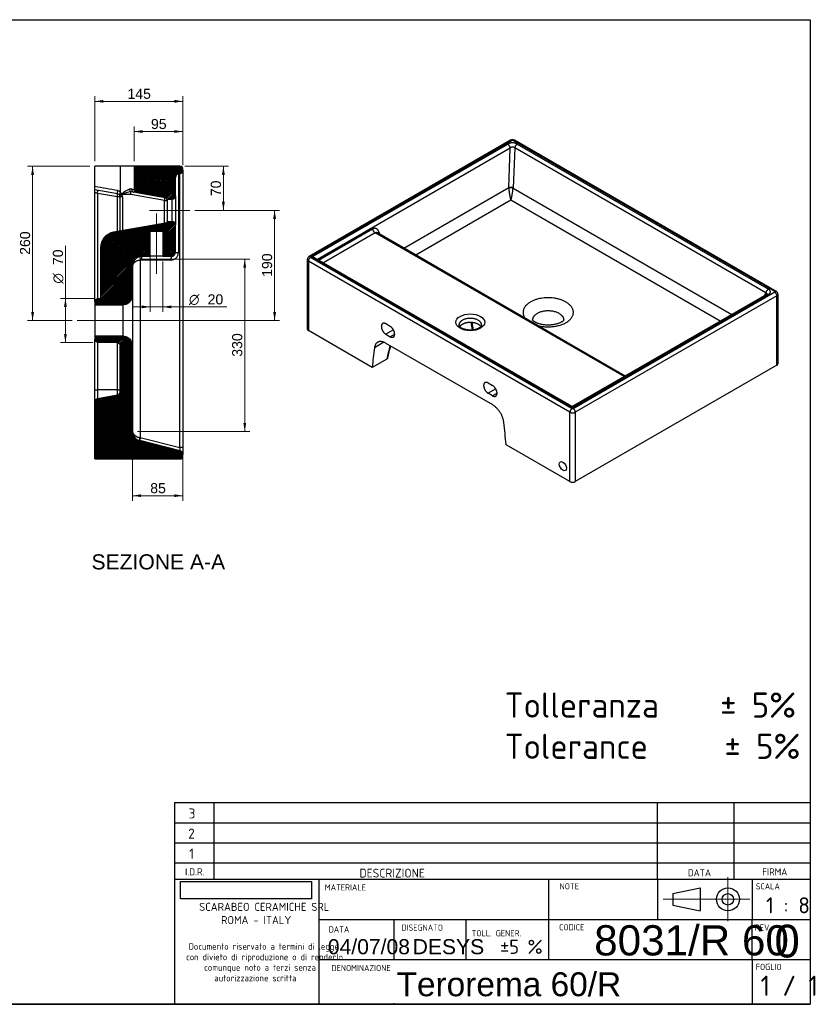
# Model space of a CAD drawing. Header units: millimetres. Extents: x 87 to 2279, y 58 to 1623.
# Tile 2 of 2: x 1019 to 2279, y 58 to 1623. Entities that reach past the tile are written whole.
import ezdxf
from ezdxf.enums import TextEntityAlignment as Align
from ezdxf.lldxf.tags import DXFTag

# ---------------------------------------------------------------- set-up
doc = ezdxf.new("R2010")
doc.units = ezdxf.units.MM
for name, color, linetype in [('1', 7, 'Continuous'), ('Default', 7, 'Continuous'), ('Predefinito', 7, 'Continuous'), ('TEOREMA_60-R', 7, 'Continuous')]:
    doc.layers.add(name, color=color, linetype=linetype)
doc.styles.add('SEACAD_arial_ttf', font='arial.ttf')
doc.styles.add('SEACAD_seiso_ttf', font='seiso.ttf')
doc.styles.add('SEACAD_seiso_ttfB', font='seiso.ttf')
doc.styles.add('SEACAD_seiso_ttfBI', font='seiso.ttf')
doc.styles.add('SEACAD_semeca1_ttf', font='semeca1.ttf')
tags = doc.linetypes.add('CENTER2', pattern=[28.575, 19.05, -3.175, 3.175, -3.175]).pattern_tags.tags
tags[10:11] = [DXFTag(74, 4), DXFTag(75, 0), DXFTag(340, '0'), DXFTag(46, 0.0), DXFTag(50, 0.0), DXFTag(44, 0.0), DXFTag(45, 0.0)]
tags[8:9] = [DXFTag(74, 4), DXFTag(75, 0), DXFTag(340, '0'), DXFTag(46, 0.0), DXFTag(50, 0.0), DXFTag(44, 0.0), DXFTag(45, 0.0)]
tags[6:7] = [DXFTag(74, 4), DXFTag(75, 0), DXFTag(340, '0'), DXFTag(46, 0.0), DXFTag(50, 0.0), DXFTag(44, 0.0), DXFTag(45, 0.0)]
tags[4:5] = [DXFTag(74, 4), DXFTag(75, 0), DXFTag(340, '0'), DXFTag(46, 0.0), DXFTag(50, 0.0), DXFTag(44, 0.0), DXFTag(45, 0.0)]
picture_1 = doc.add_image_def('image1.jpg', size_in_pixel=(300, 40))

# ---------------------------------------------------------------- blocks, each defined once
blk = doc.blocks.new('SEANNOT_GROUP2')
at = {"layer": 'Default', "color": 136, "linetype": 'CENTER2', "lineweight": 9}
blk.add_line((1289.3, 1319.8), (1225.3, 1319.8), dxfattribs=at)
blk = doc.blocks.new('SEANNOT_GROUP3')
at = {"layer": 'Default', "color": 136, "linetype": 'CENTER2', "lineweight": 9}
blk.add_line((1236.3, 1218.8), (1236.3, 1314.8), dxfattribs=at)
blk = doc.blocks.new('SEANNOT_GROUP4')
at = {"layer": 'Default', "color": 136, "linetype": 'CENTER2', "lineweight": 9}
blk.add_line((1211.3, 1144.8), (1110.3, 1144.8), dxfattribs=at)
blk = doc.blocks.new('GDimGGroup6')
at = {"layer": 'Default', "linetype": 'Continuous', "lineweight": 9}
for points in [[(1214.3, 1447.3), (1200.7, 1445), (1214.3, 1442.8)], [(1264.7, 1447.3), (1264.7, 1442.8), (1278.3, 1445)]]:
    blk.add_hatch(color=136, dxfattribs=at).paths.add_polyline_path(points)
at = {"layer": 'Default', "color": 136, "linetype": 'Continuous', "lineweight": 9}
for p, q in [((1200.7, 1397.8), (1200.7, 1453)), ((1278.3, 1445), (1200.7, 1445)), ((1278.3, 1391.8), (1278.3, 1453))]:
    blk.add_line(p, q, dxfattribs=at)
at = {"layer": 'Default', "color": 136, "linetype": 'Continuous', "lineweight": 9, "style": 'SEACAD_arial_ttf'}
blk.add_text('  95', height=16, dxfattribs=at).set_placement((1215.1, 1465), align=Align.TOP_LEFT)
blk = doc.blocks.new('GDimGGroup7')
at = {"layer": 'Default', "linetype": 'Continuous', "lineweight": 9}
for points in [[(1151.9, 1495.3), (1138.3, 1493), (1151.9, 1490.8)], [(1264.7, 1495.3), (1264.7, 1490.8), (1278.3, 1493)]]:
    blk.add_hatch(color=136, dxfattribs=at).paths.add_polyline_path(points)
at = {"layer": 'Default', "color": 136, "linetype": 'Continuous', "lineweight": 9}
for p, q in [((1138.3, 1397.8), (1138.3, 1501)), ((1278.3, 1493), (1138.3, 1493)), ((1278.3, 1391.8), (1278.3, 1501))]:
    blk.add_line(p, q, dxfattribs=at)
at = {"layer": 'Default', "color": 136, "linetype": 'Continuous', "lineweight": 9, "style": 'SEACAD_arial_ttf'}
blk.add_text('  145', height=16, dxfattribs=at).set_placement((1177.7, 1513), align=Align.TOP_LEFT)
blk = doc.blocks.new('GDimGGroup8')
at = {"layer": 'Default', "linetype": 'Continuous', "lineweight": 9}
for points in [[(1344.9, 1376.2), (1342.6, 1389.8), (1340.3, 1376.2)], [(1344.9, 1333.4), (1340.3, 1333.4), (1342.6, 1319.8)]]:
    blk.add_hatch(color=136, dxfattribs=at).paths.add_polyline_path(points)
at = {"layer": 'Default', "color": 136, "linetype": 'Continuous', "lineweight": 9}
for p, q in [((1281.3, 1389.8), (1350.6, 1389.8)), ((1342.6, 1389.8), (1342.6, 1319.8)), ((1297.3, 1319.8), (1350.6, 1319.8))]:
    blk.add_line(p, q, dxfattribs=at)
at = {"layer": 'Default', "color": 136, "linetype": 'Continuous', "lineweight": 9, "style": 'SEACAD_arial_ttf'}
blk.add_text('70', height=16, rotation=90, dxfattribs=at).set_placement((1322.6, 1342.3), align=Align.TOP_LEFT)
blk = doc.blocks.new('GDimGGroup9')
at = {"layer": 'Default', "linetype": 'Continuous', "lineweight": 9}
for points in [[(1037.1, 1376.2), (1041.6, 1376.2), (1039.4, 1389.8)], [(1037.1, 1158.4), (1039.4, 1144.8), (1041.6, 1158.4)]]:
    blk.add_hatch(color=136, dxfattribs=at).paths.add_polyline_path(points)
at = {"layer": 'Default', "color": 136, "linetype": 'Continuous', "lineweight": 9}
for p, q in [((1130.3, 1389.8), (1031.4, 1389.8)), ((1039.4, 1389.8), (1039.4, 1144.8)), ((1102.3, 1144.8), (1031.4, 1144.8))]:
    blk.add_line(p, q, dxfattribs=at)
at = {"layer": 'Default', "color": 136, "linetype": 'Continuous', "lineweight": 9, "style": 'SEACAD_arial_ttf'}
blk.add_text('  260', height=16, rotation=90, dxfattribs=at).set_placement((1019.4, 1236.7), align=Align.TOP_LEFT)
blk = doc.blocks.new('GDimGGroup10')
at = {"layer": 'Default', "linetype": 'Continuous', "lineweight": 9}
for points in [[(1089.3, 1166.2), (1093.8, 1166.2), (1091.6, 1179.8)], [(1089.3, 1123.4), (1091.6, 1109.8), (1093.8, 1123.4)]]:
    blk.add_hatch(color=136, dxfattribs=at).paths.add_polyline_path(points)
at = {"layer": 'Default', "color": 136, "linetype": 'Continuous', "lineweight": 9}
for p, q in [((1091.6, 1263.5), (1091.6, 1109.8)), ((1137.4, 1179.8), (1083.6, 1179.8)), ((1135.3, 1109.8), (1083.6, 1109.8))]:
    blk.add_line(p, q, dxfattribs=at)
for s, style, p in [('70', 'SEACAD_arial_ttf', (1071.6, 1232.8)), ('O', 'SEACAD_semeca1_ttf', (1071.6, 1203.4))]:
    blk.add_text(s, height=16, rotation=90, dxfattribs=dict(at, style=style)).set_placement(p, align=Align.TOP_LEFT)
blk = doc.blocks.new('GDimGGroup11')
at = {"layer": 'Default', "linetype": 'Continuous', "lineweight": 9}
for points in [[(1378.8, 1228.8), (1376.5, 1242.4), (1374.3, 1228.8)], [(1378.8, 982.1), (1374.3, 982.1), (1376.5, 968.5)]]:
    blk.add_hatch(color=136, dxfattribs=at).paths.add_polyline_path(points)
at = {"layer": 'Default', "color": 136, "linetype": 'Continuous', "lineweight": 9}
for p, q in [((1210.7, 1242.4), (1384.5, 1242.4)), ((1376.5, 968.5), (1376.5, 1242.4)), ((1206.3, 968.5), (1384.5, 968.5))]:
    blk.add_line(p, q, dxfattribs=at)
at = {"layer": 'Default', "color": 136, "linetype": 'Continuous', "lineweight": 9, "style": 'SEACAD_arial_ttf'}
blk.add_text('  330', height=16, rotation=90, dxfattribs=at).set_placement((1356.5, 1074.8), align=Align.TOP_LEFT)
blk = doc.blocks.new('GDimGGroup12')
at = {"layer": 'Default', "linetype": 'Continuous', "lineweight": 9}
for points in [[(1211.9, 864.2), (1211.9, 868.7), (1198.3, 866.4)], [(1264.7, 864.2), (1278.3, 866.4), (1264.7, 868.7)]]:
    blk.add_hatch(color=136, dxfattribs=at).paths.add_polyline_path(points)
at = {"layer": 'Default', "color": 136, "linetype": 'Continuous', "lineweight": 9}
for p, q in [((1198.3, 960.5), (1198.3, 858.4)), ((1278.3, 934.9), (1278.3, 858.4)), ((1198.3, 866.4), (1278.3, 866.4))]:
    blk.add_line(p, q, dxfattribs=at)
at = {"layer": 'Default', "color": 136, "linetype": 'Continuous', "lineweight": 9, "style": 'SEACAD_arial_ttf'}
blk.add_text('  85', height=16, dxfattribs=at).set_placement((1213.9, 886.4), align=Align.TOP_LEFT)
blk = doc.blocks.new('GDimGGroup13')
at = {"layer": 'Default', "linetype": 'Continuous', "lineweight": 9}
for points in [[(1212.7, 1164.1), (1226.3, 1166.4), (1212.7, 1168.7)], [(1259.9, 1164.1), (1259.9, 1168.7), (1246.3, 1166.4)]]:
    blk.add_hatch(color=136, dxfattribs=at).paths.add_polyline_path(points)
at = {"layer": 'Default', "color": 136, "linetype": 'Continuous', "lineweight": 9}
for p, q in [((1226.3, 1258.8), (1226.3, 1158.4)), ((1246.3, 1238.8), (1246.3, 1158.4)), ((1199.1, 1166.4), (1348.1, 1166.4))]:
    blk.add_line(p, q, dxfattribs=at)
for s, style, p in [('O', 'SEACAD_semeca1_ttf', (1288, 1186.4)), ('20', 'SEACAD_arial_ttf', (1317.5, 1186.4))]:
    blk.add_text(s, height=16, dxfattribs=dict(at, style=style)).set_placement(p, align=Align.TOP_LEFT)
blk = doc.blocks.new('GDimGGroup25')
at = {"layer": 'Default', "linetype": 'Continuous', "lineweight": 9}
for points in [[(1426.3, 1306.2), (1424, 1319.8), (1421.7, 1306.2)], [(1426.3, 1158.4), (1421.7, 1158.4), (1424, 1144.8)]]:
    blk.add_hatch(color=136, dxfattribs=at).paths.add_polyline_path(points)
at = {"layer": 'Default', "color": 136, "linetype": 'Continuous', "lineweight": 9}
for p, q in [((1297.3, 1319.8), (1432, 1319.8)), ((1424, 1319.8), (1424, 1144.8)), ((1206.3, 1144.8), (1432, 1144.8))]:
    blk.add_line(p, q, dxfattribs=at)
at = {"layer": 'Default', "color": 136, "linetype": 'Continuous', "lineweight": 9, "style": 'SEACAD_arial_ttf'}
blk.add_text('  190', height=16, rotation=90, dxfattribs=at).set_placement((1404, 1201.7), align=Align.TOP_LEFT)
blk = doc.blocks.new('SEANNOT_GROUP5')
at = {"layer": 'Default', "color": 7, "linetype": 'Continuous', "lineweight": 0, "style": 'SEACAD_arial_ttf'}
blk.add_text('04/07/08', height=24, dxfattribs=at).set_placement((1508.6, 161.8), align=Align.TOP_LEFT)
blk = doc.blocks.new('SEANNOT_GROUP6')
at = {"layer": 'Default', "color": 7, "linetype": 'Continuous', "lineweight": 0, "style": 'SEACAD_seiso_ttfB'}
blk.add_text('1 / 1', height=32, dxfattribs=at).set_placement((2196.2, 103.7), align=Align.TOP_LEFT)
blk = doc.blocks.new('SEANNOT_GROUP7')
at = {"layer": 'Predefinito', "color": 136, "linetype": 'CENTER2', "lineweight": 9}
for p, q in [((2144.4, 260.1), (2144.4, 190.1)), ((2179.4, 225.1), (2109.4, 225.1))]:
    blk.add_line(p, q, dxfattribs=at)
blk = doc.blocks.new('SEANNOT_GROUP8')
at = {"layer": 'Predefinito', "color": 136, "linetype": 'CENTER2', "lineweight": 9}
blk.add_line((2116.7, 225.1), (2041.4, 225.1), dxfattribs=at)
blk = doc.blocks.new('SEANNOT_GROUP9')
at = {"layer": 'Predefinito', "color": 7, "linetype": 'Continuous', "lineweight": 0, "style": 'SEACAD_arial_ttf'}
blk.add_text('Terorema 60/R', height=38, dxfattribs=at).set_placement((1617.8, 109.1), align=Align.TOP_LEFT)
blk = doc.blocks.new('SEANNOT_GROUP11')
at = {"layer": 'Predefinito', "color": 7, "linetype": 'Continuous', "lineweight": 0, "style": 'SEACAD_arial_ttf'}
blk.add_text('DESYS', height=24, dxfattribs=at).set_placement((1643.4, 161.8), align=Align.TOP_LEFT)
blk = doc.blocks.new('SEANNOT_GROUP13')
at = {"layer": 'Predefinito', "color": 7, "linetype": 'Continuous', "lineweight": 0, "style": 'SEACAD_arial_ttf'}
blk.add_text('8031/R 60', height=48, dxfattribs=at).set_placement((1931.9, 183.9), align=Align.TOP_LEFT)
blk = doc.blocks.new('SEANNOT_GROUP14')
at = {"layer": 'Predefinito', "color": 7, "linetype": 'Continuous', "lineweight": 0, "style": 'SEACAD_arial_ttf'}
blk.add_text('0', height=52, dxfattribs=at).set_placement((2218.3, 184.7), align=Align.TOP_LEFT)

msp = doc.modelspace()

# ---------------------------------------------------------------- hatches: boundary and pattern name
at = {"layer": 'TEOREMA_60-R', "linetype": 'Continuous'}
h = msp.add_hatch(dxfattribs=at)
h.set_pattern_fill('ANSI31', scale=0.551181, angle=9.362e-06, style=0, pattern_type=2)
edge = h.paths.add_edge_path()
edge.add_line((1266.3, 1342.8), (1266.3, 1371.8))
edge.add_arc((1272.3, 1371.8), 6, 90, 180, ccw=False)
edge.add_arc((1272.3, 1383.8), 6, 270, 360)
edge.add_line((1278.3, 1383.8), (1278.3, 1384.8))
edge.add_arc((1273.3, 1384.8), 5, 0, 90)
edge.add_line((1273.3, 1389.8), (1200.7, 1389.8))
edge.add_line((1200.7, 1389.8), (1200.7, 1353))
edge.add_arc((1205.7, 1353), 5, 180, 260)
edge.add_line((1204.9, 1348.1), (1249.9, 1340.1))
edge.add_arc((1249.1, 1335.2), 5, 31.3574, 80, ccw=False)
edge.add_line((1253.3, 1337.8), (1261.3, 1337.8))
edge.add_arc((1261.3, 1342.8), 5, 270, 360)
h = msp.add_hatch(dxfattribs=at)
h.set_pattern_fill('ANSI31', scale=0.551181, angle=9.362e-06, style=0, pattern_type=2)
edge = h.paths.add_edge_path()
edge.add_line((1266.3, 1252.8), (1266.3, 1296.8))
edge.add_arc((1261.3, 1296.8), 5, 0, 90)
edge.add_line((1261.3, 1301.8), (1253.3, 1301.8))
edge.add_line((1253.3, 1301.8), (1253.3, 1300.2))
edge.add_line((1253.3, 1300.2), (1168.2, 1285.2))
edge.add_arc((1172.5, 1260.6), 25, 100, 180)
edge.add_line((1147.5, 1260.6), (1147.5, 1179.8))
edge.add_line((1147.5, 1179.8), (1143.3, 1179.8))
edge.add_spline(control_points=[(1143.3, 1179.8), (1143, 1179.8), (1142.7, 1179.8), (1142, 1179.6), (1141.7, 1179.6), (1140.8, 1179.2), (1140.2, 1178.8), (1139.6, 1178.1), (1139.3, 1177.9), (1139, 1177.3), (1138.8, 1177), (1138.6, 1176.4), (1138.5, 1176.1), (1138.4, 1175.5), (1138.3, 1175.1), (1138.3, 1174.8)], knot_values=[0, 0, 0, 0, 0.125, 0.125, 0.25, 0.25, 0.5, 0.5, 0.625, 0.625, 0.75, 0.75, 0.875, 0.875, 1, 1, 1, 1], degree=3, periodic=0)
edge.add_line((1138.3, 1174.8), (1138.3, 1169.8))
edge.add_line((1138.3, 1169.8), (1183.3, 1169.8))
edge.add_spline(control_points=[(1183.3, 1169.8), (1184.3, 1169.8), (1185.3, 1169.9), (1186.7, 1170.2), (1187.2, 1170.3), (1188.1, 1170.6), (1188.6, 1170.8), (1190, 1171.3), (1190.8, 1171.8), (1192.1, 1172.6), (1192.5, 1172.9), (1193.2, 1173.5), (1193.6, 1173.9), (1194.6, 1174.9), (1195.2, 1175.6), (1196.3, 1177.3), (1196.8, 1178.2), (1197.4, 1179.5), (1197.5, 1180), (1197.8, 1180.9), (1198.1, 1181.9), (1198.2, 1182.8), (1198.3, 1183.8), (1198.3, 1184.3), (1198.3, 1184.8)], knot_values=[0, 0, 0, 0, 0.125, 0.125, 0.1875, 0.1875, 0.25, 0.25, 0.375, 0.375, 0.4375, 0.4375, 0.5, 0.5, 0.625, 0.625, 0.75, 0.75, 0.8125, 0.8125, 0.875, 0.9375, 0.9375, 1, 1, 1, 1], degree=3, periodic=0)
edge.add_line((1198.3, 1184.8), (1198.3, 1231.8))
edge.add_arc((1213.3, 1231.8), 15, 90, 180, ccw=False)
edge.add_line((1213.3, 1246.8), (1226.3, 1246.8))
edge.add_line((1226.3, 1246.8), (1226.3, 1286.8))
edge.add_line((1226.3, 1286.8), (1246.3, 1286.8))
edge.add_line((1246.3, 1286.8), (1246.3, 1246.8))
edge.add_line((1246.3, 1246.8), (1260.3, 1246.8))
edge.add_arc((1260.3, 1252.8), 6, 270, 360)
h = msp.add_hatch(dxfattribs=at)
h.set_pattern_fill('ANSI31', scale=0.551181, angle=9.362e-06, style=0, pattern_type=2)
edge = h.paths.add_edge_path()
edge.add_arc((1173.3, 1031.1), 5, 280, 360, ccw=False)
edge.add_line((1174.2, 1026.1), (1142.5, 1020.5))
edge.add_arc((1143.3, 1015.6), 5, 100, 180)
edge.add_line((1138.3, 1015.6), (1138.3, 924.8))
edge.add_line((1138.3, 924.8), (1273.3, 924.8))
edge.add_arc((1273.3, 929.8), 5, 270, 360)
edge.add_line((1278.3, 929.8), (1278.3, 932.1))
edge.add_arc((1272.3, 932.1), 6, 0, 75.9638)
edge.add_line((1273.8, 937.9), (1209.7, 954))
edge.add_arc((1213.3, 968.5), 15, 180, 255.9638, ccw=False)
edge.add_line((1198.3, 968.5), (1198.3, 1104.8))
edge.add_spline(control_points=[(1198.3, 1104.8), (1198.3, 1105.3), (1198.3, 1105.8), (1198.2, 1106.8), (1198.1, 1107.3), (1197.8, 1108.7), (1197.6, 1109.6), (1197, 1111), (1196.8, 1111.5), (1196.3, 1112.3), (1195.8, 1113.2), (1195.2, 1113.9), (1194.6, 1114.7), (1194.3, 1115.1), (1193.2, 1116.1), (1192.5, 1116.7), (1191.3, 1117.5), (1190.8, 1117.8), (1190, 1118.3), (1189.5, 1118.5), (1188.6, 1118.9), (1188.1, 1119), (1187.2, 1119.3), (1186.7, 1119.4), (1185.3, 1119.7), (1184.3, 1119.8), (1183.3, 1119.8)], knot_values=[0, 0, 0, 0, 0.0625, 0.0625, 0.125, 0.125, 0.25, 0.25, 0.3125, 0.3125, 0.375, 0.4375, 0.4375, 0.5, 0.5, 0.625, 0.625, 0.6875, 0.6875, 0.75, 0.75, 0.8125, 0.8125, 0.875, 0.875, 1, 1, 1, 1], degree=3, periodic=0)
edge.add_line((1183.3, 1119.8), (1138.3, 1119.8))
edge.add_line((1138.3, 1119.8), (1138.3, 1114.8))
edge.add_spline(control_points=[(1138.3, 1114.8), (1138.3, 1114.5), (1138.4, 1114.2), (1138.5, 1113.5), (1138.6, 1113.2), (1138.8, 1112.7), (1138.8, 1112.6), (1139, 1112.3), (1139.1, 1112.2), (1139.3, 1111.8), (1139.6, 1111.5), (1140, 1111), (1140.3, 1110.8), (1140.8, 1110.5), (1141.1, 1110.3), (1141.7, 1110.1), (1142, 1110), (1142.7, 1109.8), (1143, 1109.8), (1143.3, 1109.8)], knot_values=[0, 0, 0, 0, 0.125, 0.125, 0.25, 0.25, 0.3125, 0.3125, 0.375, 0.375, 0.5, 0.5, 0.625, 0.625, 0.75, 0.75, 0.875, 0.875, 1, 1, 1, 1], degree=3, periodic=0)
edge.add_line((1143.3, 1109.8), (1173.3, 1109.8))
edge.add_spline(control_points=[(1173.3, 1109.8), (1173.7, 1109.8), (1174, 1109.8), (1174.6, 1109.7), (1174.9, 1109.6), (1175.5, 1109.3), (1175.8, 1109.1), (1176.4, 1108.8), (1176.6, 1108.6), (1177.1, 1108.1), (1177.3, 1107.9), (1177.7, 1107.3), (1177.8, 1107), (1178.1, 1106.4), (1178.2, 1106.1), (1178.3, 1105.6), (1178.3, 1105.5), (1178.3, 1105.1), (1178.3, 1105), (1178.3, 1104.8)], knot_values=[0, 0, 0, 0, 0.125, 0.125, 0.25, 0.25, 0.375, 0.375, 0.5, 0.5, 0.625, 0.625, 0.75, 0.75, 0.875, 0.875, 0.9375, 0.9375, 1, 1, 1, 1], degree=3, periodic=0)
edge.add_line((1178.3, 1104.8), (1178.3, 1031.1))

# ---------------------------------------------------------------- linework, layer by layer
at = {"layer": '1', "color": 7, "linetype": 'Continuous'}
for p, q in [((86.9, 1622.8), (2274.9, 1622.8)), ((2274.9, 1622.8), (2274.9, 58.3)), ((1265, 378.8), (2274.9, 378.8)), ((2032.7, 257.2), (2032.7, 378.8)), ((2154.3, 257.2), (2154.3, 378.8)), ((1265, 346.8), (2274.9, 346.8)), ((1265, 314.8), (2274.9, 314.8)), ((1265, 282.8), (2274.9, 282.8)), ((1265, 257.2), (2274.9, 257.2)), ((2032.7, 257.2), (2032.7, 193.2)), ((2183.1, 257.2), (2183.1, 193.2)), ((2056.8, 234.2), (2100.3, 243.3)), ((2100.3, 243.3), (2100.3, 206.9)), ((2056.8, 234.2), (2056.8, 216)), ((2056.8, 216), (2100.3, 206.9)), ((1494.2, 193.2), (2274.9, 193.2)), ((2183.1, 129.2), (2183.1, 193.2)), ((1494.2, 129.2), (2274.9, 129.2)), ((2183.1, 129.2), (2183.1, 59.8)), ((2274.9, 58.3), (86.9, 58.3)), ((710.3, 58.5), (2274.9, 58.5))]:
    msp.add_line(p, q, dxfattribs=at)
for radius in [18.2, 9.12]:
    msp.add_circle((2144.4, 225.1), radius, dxfattribs=at)
at = {"layer": 'Predefinito', "color": 7, "linetype": 'Continuous'}
for p, q in [((1265, 378.8), (1265, 59.6)), ((1327.5, 378.8), (1327.5, 257.2)), ((1494.2, 257.2), (1494.2, 59.6)), ((1859.5, 257.2), (1859.5, 129.2)), ((1613.7, 193.2), (1613.7, 129.2)), ((1727.7, 193.2), (1727.7, 129.2)), ((1613.7, 59.8), (1613.7, 59.6))]:
    msp.add_line(p, q, dxfattribs=at)
at = {"layer": 'TEOREMA_60-R', "color": 7, "linetype": 'Continuous'}
for p, q in [((1799, 1431.2), (1478.7, 1246.3)), ((1801.5, 1430.9), (1481.2, 1246)), ((1482.6, 1245.2), (1794.4, 1425.2)), ((2218.7, 1190.9), (1802.9, 1430.9)), ((2221.2, 1191.1), (1805.4, 1431.2)), ((1809.6, 1425.2), (2208.8, 1194.7)), ((1798.5, 1418.8), (1492, 1241.8)), ((1796, 1355.9), (1798.5, 1418.8)), ((1805.5, 1419.1), (1802.9, 1355.7)), ((2204.6, 1188.7), (1805.5, 1419.1)), ((1138.3, 1357.5), (1138.3, 1389.8)), ((1179.3, 1389.8), (1138.3, 1389.8)), ((1179.3, 1348.6), (1179.3, 1389.8)), ((1200.7, 1389.8), (1179.3, 1389.8)), ((1273.3, 1389.8), (1200.7, 1389.8)), ((1200.7, 1389.8), (1200.7, 1353)), ((1271.2, 1377.7), (1271.2, 1252.8)), ((1273.5, 942.9), (1273.5, 1377.9)), ((1278.3, 1383.8), (1278.3, 1384.8)), ((1278.3, 1383.8), (1278.3, 942.9)), ((1266.3, 1342.8), (1266.3, 1371.8)), ((1138.3, 1352.5), (1138.3, 1357.5)), ((1174.2, 1346.1), (1138.3, 1352.5)), ((1138.3, 1348.3), (1138.3, 1352.5)), ((1142.5, 1346.8), (1138.3, 1348.3)), ((1138.3, 1174.8), (1138.3, 1348.3)), ((1174.2, 1341.2), (1142.5, 1346.8)), ((1142.5, 1346.8), (1142.5, 1179.7)), ((1196.8, 1353.8), (1200.7, 1353)), ((1204.9, 1348.1), (1200.1, 1348.9)), ((1204.9, 1348.1), (1249.9, 1340.1)), ((1629.3, 1259.7), (1796, 1355.9)), ((1802.9, 1355.2), (2150.6, 1154.5)), ((1178.3, 1341.2), (1174.2, 1341.2)), ((1174.2, 1286.3), (1174.2, 1341.2)), ((1178, 1343), (1177.8, 1343.5)), ((1178.3, 1287), (1178.3, 1341.2)), ((1182.5, 1341.2), (1178.3, 1341.2)), ((1181.4, 1345.3), (1181.8, 1344.8)), ((1195.5, 1344.8), (1181.8, 1344.8)), ((1182.5, 1341.2), (1182.5, 1287.8)), ((1249.2, 1335.3), (1195.5, 1344.8)), ((1249.2, 1299.5), (1249.2, 1335.3)), ((1249.2, 1335.3), (1253.3, 1335.3)), ((1253.3, 1337.8), (1253.3, 1335.3)), ((1253.3, 1337.8), (1261.3, 1337.8)), ((1253.3, 1335.3), (1253.3, 1301.8)), ((1261.3, 1301.8), (1261.3, 1337.8)), ((1266.3, 1342.8), (1266.3, 1296.8)), ((1799.5, 1336), (1648.3, 1248.7)), ((2132.2, 1143.9), (1799.5, 1336)), ((1253.3, 1300.2), (1168.2, 1285.2)), ((1261.3, 1301.8), (1253.3, 1301.8)), ((1253.3, 1300.2), (1253.3, 1301.8)), ((1226.3, 1286.8), (1246.3, 1286.8)), ((1226.3, 1246.8), (1226.3, 1286.8)), ((1246.3, 1286.8), (1246.3, 1246.8)), ((1266.3, 1252.8), (1266.3, 1296.8)), ((1493.9, 1240.7), (1579.7, 1290.2)), ((1583.9, 1283.9), (1501.5, 1236.3)), ((1979.3, 1055.6), (1583.9, 1283.9)), ((1981.1, 1056.6), (1587.4, 1283.9)), ((1589.9, 1284.4), (1590.2, 1282.3)), ((1147.5, 1260.6), (1147.5, 1179.8)), ((1266.3, 1252.8), (1271.2, 1252.8)), ((1210.5, 1240.6), (1210.5, 958.7)), ((1259.2, 1240.8), (1212.2, 1240.8)), ((1213.3, 1246.8), (1226.3, 1246.8)), ((1246.3, 1246.8), (1226.3, 1246.8)), ((1246.3, 1246.8), (1260.3, 1246.8)), ((1475.9, 1241.5), (1475.9, 1131.3)), ((1477.6, 1239.1), (1477.6, 1128.8)), ((1893.4, 999), (1477.6, 1239.1)), ((1481.2, 1245.2), (1897, 1005.1)), ((1896.9, 1006), (1482.6, 1245.2)), ((1896.9, 1008), (1488.6, 1243.7)), ((1198.3, 1231.8), (1198.3, 1184.8)), ((1898.4, 1005.1), (2218.7, 1190.1)), ((1138.3, 1174.8), (1138.3, 1169.8)), ((1143.3, 1179.8), (1147.5, 1179.8)), ((1198.3, 1184.8), (1198.3, 1104.8)), ((2205.7, 1186.3), (1896.9, 1008)), ((2208.7, 1186), (1896.9, 1006)), ((2222.2, 1184), (1901.9, 999)), ((2203.2, 1184.8), (2204.6, 1188.7)), ((2222.2, 1073.7), (2222.2, 1184)), ((2224, 1076.2), (2224, 1186.4)), ((1138.3, 1169.8), (1138.3, 1119.8)), ((1138.3, 1169.8), (1183.3, 1169.8)), ((1183.3, 1119.8), (1183.3, 1169.8)), ((1579.2, 1070.2), (1477.6, 1128.8)), ((1607.7, 1135.4), (1600.7, 1139.5)), ((1612.7, 1130.1), (1600.7, 1123.1)), ((1736.1, 1141.7), (1738.2, 1129.7)), ((1737.3, 1141.6), (1739.3, 1129.8)), ((1138.3, 1119.8), (1138.3, 1114.8)), ((1183.3, 1119.8), (1138.3, 1119.8)), ((1138.3, 1034.8), (1138.3, 1114.8)), ((1600.7, 1123.1), (1607.7, 1119)), ((1614.8, 1123.1), (1607.7, 1119)), ((1142.5, 1109.9), (1142.5, 1034.8)), ((1173.3, 1109.8), (1143.3, 1109.8)), ((1174.2, 1034.8), (1174.2, 1109.7)), ((1178.3, 1031.1), (1178.3, 1104.8)), ((1198.3, 1104.8), (1198.3, 968.5)), ((1597.8, 1110.2), (1582.8, 1101.6)), ((1770.7, 1010.6), (1600.3, 1109)), ((1602.1, 1083.4), (1579.2, 1070.2)), ((2222.2, 1073.7), (1901.9, 888.8)), ((1138.3, 1015.6), (1138.3, 1034.8)), ((1138.3, 1034.8), (1142.5, 1034.8)), ((1142.5, 1034.8), (1142.5, 1020.5)), ((1174.2, 1034.8), (1142.5, 1034.8)), ((1174.2, 1026.1), (1174.2, 1034.8)), ((1174.2, 1034.8), (1178.3, 1034.8)), ((1763.3, 1045.6), (1770.4, 1041.5)), ((1775.4, 1036.2), (1763.3, 1029.2)), ((1174.2, 1026.1), (1142.5, 1020.5)), ((1770.4, 1025.1), (1763.3, 1029.2)), ((1777.5, 1029.2), (1770.4, 1025.1)), ((1138.3, 924.8), (1138.3, 1015.6)), ((1896.9, 1006), (1896.9, 1008)), ((1893.4, 888.8), (1893.4, 999)), ((1901.9, 999), (1901.9, 888.8)), ((1210.5, 958.7), (1209.7, 958.8)), ((1210.5, 958.7), (1273.5, 942.9)), ((1273.8, 937.9), (1209.7, 954)), ((1278.3, 942.9), (1273.5, 942.9)), ((1278.3, 942.9), (1278.3, 932.1)), ((1893.4, 888.8), (1791.9, 947.4)), ((1138.3, 924.8), (1273.3, 924.8)), ((1278.3, 929.8), (1278.3, 932.1))]:
    msp.add_line(p, q, dxfattribs=at)
for centre, radius, start, end in [((1802.2, 1425.5), 6.54, 60.6143, 119.3857), ((1272.3, 1371.8), 6, 90, 180), ((1272.3, 1383.8), 6, 270, 360), ((1273.3, 1384.8), 5, 0, 90), ((-3163.4, -22975.8), 24710.6, 79.88984, 79.97459), ((1173.3, 1341.2), 5, 47.4919, 80), ((1172.6, 1341.4), 9.78, 46.7778, 79.836), ((1179.2, 1348.6), 0.109, 321.8852, 3.8574), ((1171.9, 1341.9), 10, 22.3316, 42.3697), ((1214.7, 1307.4), 50.9, 115.0354, 131.1822), ((1202, 1296.3), 53.2, 96.9414, 112.8321), ((1195.7, 1346), 7.87, 81.9413, 108.821), ((1199.4, 1354.2), 6.31, 186.2873, 232.4617), ((1163.4, 1348.1), 32.2, 354.2038, 1.8668), ((1195.5, 1349.1), 0.0907, 11.3852, 60.9419), ((1196.5, 1325.2), 24, 81.1842, 92.1132), ((1205.7, 1353), 5, 180, 260), ((1173.3, 1341.2), 5, 26.5616, 47.4919), ((1173.3, 1341.2), 5, 0, 21.0479), ((1172.5, 1341.2), 10, 0, 21.0479), ((1248.3, 1335.3), 5, 0, 80), ((1249.1, 1335.2), 5, 31.3574, 80), ((1249.1, 1335.2), 5, 80.0025, 80.0067), ((1261.3, 1342.8), 5, 270, 360), ((1261.3, 1296.8), 5, 0, 90), ((1172.5, 1260.6), 25, 100, 180), ((1259.2, 1252.8), 12, 270, 360), ((1260.3, 1252.8), 6, 270, 360), ((1213.3, 1231.8), 15, 90, 180), ((1212.2, 1231.8), 9, 90, 100.9652), ((1481.2, 1241.6), 5.33, 118.8741, 180.7435), ((2218.6, 1186.5), 5.35, 359.3499, 60.9802), ((2081.4, 1027.9), 504, 171.5993, 175.1893), ((2253.3, 935.9), 667.7, 165.339, 167.2386), ((2215.1, 947.2), 627, 165.4737, 167.293), ((1143.3, 1015.6), 5, 100, 180), ((1173.3, 1031.1), 5, 280, 360), ((1058.8, 890.5), 735.2, 4.4393, 7.2252), ((1213.3, 968.5), 15, 180, 255.9638), ((1273.3, 929.8), 5, 270, 360), ((1272.3, 932.1), 6, 0, 75.9638)]:
    msp.add_arc(centre, radius, start, end, dxfattribs=at)
for centre, major_axis in [((1735, 1141.9), (23, 0)), ((1882.1, 913.3), (-4, 6.93))]:
    msp.add_ellipse(centre, major_axis=major_axis, ratio=0.57735, dxfattribs=at)
for points, weights in [([(1809.6, 1425.2), (1802, 1429.6), (1794.4, 1425.2)], [1, 0.723233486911, 1]), ([(1798.5, 1418.8), (1797.9, 1423.1), (1794.4, 1425.2)], [1, 0.771431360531, 1]), ([(1801.5, 1430.9), (1800, 1431.8), (1799, 1431.2)], [1, 0.923879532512, 1]), ([(1802.9, 1430.9), (1802.2, 1431.4), (1801.5, 1430.9)], [1, 0.707106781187, 1]), ([(1805.4, 1431.2), (1804.4, 1431.8), (1802.9, 1430.9)], [1, 0.923879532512, 1]), ([(1809.6, 1425.2), (1806.3, 1423.3), (1805.5, 1419.1)], [1, 0.788205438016, 1]), ([(1805.5, 1419.1), (1802.1, 1422.1), (1798.5, 1418.8)], [1, 0.723233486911, 1]), ([(1142.5, 1346.8), (1143.3, 1351.6), (1142.5, 1351.7)], [1, 0.717688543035, 1]), ([(1174.3, 1351.1), (1173.5, 1346.3), (1174.2, 1346.1)], [1, 0.716237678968, 1]), ([(1174.2, 1341.2), (1175, 1346), (1174.2, 1346.1)], [1, 0.717688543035, 1]), ([(1181.2, 1345.7), (1177.6, 1343.8), (1177.8, 1343.5)], [1, 0.773039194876, 1]), ([(1181.2, 1345.7), (1181.3, 1345.5), (1181.4, 1345.3)], [1, 0.999128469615, 1]), ([(1196.8, 1353.8), (1196.6, 1349.5), (1200.1, 1348.9)], [1, 0.757070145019, 1]), ([(1802.9, 1355.7), (1799.5, 1356.8), (1796, 1355.9)], [1, 0.723233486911, 1]), ([(1796, 1355.9), (1796, 1355.6), (1796.1, 1355.2)], [1, 0.999640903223, 1]), ([(1802.9, 1355.2), (1799.5, 1356), (1796.1, 1355.2)], [1, 0.727606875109, 1]), ([(1796.1, 1355.2), (1796.7, 1344), (1799.5, 1336)], [1, 0.788205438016, 1]), ([(1799.5, 1336), (1802.2, 1344), (1802.9, 1355.2)], [1, 0.788205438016, 1]), ([(1802.9, 1355.7), (1802.9, 1355.4), (1802.9, 1355.2)], [1, 0.999640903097, 1]), ([(1181.4, 1345.3), (1177.8, 1343.5), (1177.8, 1343.5)], [1, 0.770310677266, 1]), ([(1181.8, 1344.8), (1177.9, 1343.3), (1178, 1343)], [1, 0.762254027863, 1]), ([(1249.2, 1335.3), (1250, 1340.1), (1249.2, 1340.3)], [1, 0.717688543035, 1]), ([(1589.9, 1284.4), (1588.2, 1295.1), (1579.7, 1290.2)], [1, 0.707106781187, 1]), ([(1579.7, 1290.2), (1580.4, 1285.9), (1583.9, 1283.9)], [1, 0.771431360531, 1]), ([(1587.4, 1283.9), (1585.7, 1284.9), (1583.9, 1283.9)], [1, 0.923879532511, 1]), ([(1589.9, 1284.4), (1588.9, 1283.9), (1588.5, 1283.2)], [1, 0.977484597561, 1]), ([(1210.5, 1240.6), (1198.3, 1239.2), (1198.3, 1231.8)], [1, 0.771431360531, 1]), ([(1210.5, 1246.5), (1209.4, 1246.3), (1210.5, 1240.6)], [1, 0.719784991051, 1]), ([(1213.3, 1246.8), (1212.2, 1246.8), (1212.2, 1240.8)], [1, 0.707106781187, 1]), ([(1260.3, 1246.8), (1259.2, 1246.8), (1259.2, 1240.8)], [1, 0.707106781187, 1]), ([(1475.9, 1241.5), (1475.9, 1240.1), (1477.6, 1239.1)], [1, 0.923638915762, 1]), ([(1481.2, 1245.2), (1477.6, 1243.1), (1477.6, 1239.1)], [1, 0.707106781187, 1]), ([(1481.2, 1246), (1479.7, 1246.9), (1478.7, 1246.3)], [1, 0.923910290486, 1]), ([(1481.2, 1246), (1480.5, 1245.6), (1481.2, 1245.2)], [1, 0.707106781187, 1]), ([(1488.6, 1243.7), (1486.1, 1245.2), (1482.6, 1245.2)], [1, 0.923879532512, 1]), ([(2208.8, 1194.7), (2205.4, 1192.8), (2204.6, 1188.7)], [1, 0.788205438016, 1]), ([(2208.7, 1186), (2216.3, 1190.4), (2208.8, 1194.7)], [1, 0.723233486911, 1]), ([(2221.2, 1191.1), (2220.2, 1191.7), (2218.7, 1190.9)], [1, 0.923794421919, 1]), ([(2218.7, 1190.1), (2219.4, 1190.5), (2218.7, 1190.9)], [1, 0.707106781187, 1]), ([(2222.2, 1184), (2222.2, 1188), (2218.7, 1190.1)], [1, 0.707106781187, 1]), ([(2206.1, 1186.5), (2206.6, 1188.1), (2204.6, 1188.7)], [1, 0.898427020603, 1]), ([(2208.7, 1186), (2206.9, 1187), (2205.7, 1186.3)], [1, 0.923879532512, 1]), ([(2222.2, 1184), (2224, 1185), (2224, 1186.4)], [1, 0.92411978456, 1]), ([(1842.1, 1136.8), (1898.8, 1121.8), (1898.8, 1157.8)], [1, 0.539531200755, 1]), ([(1475.9, 1131.3), (1475.9, 1129.9), (1477.6, 1128.8)], [1, 0.923879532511, 1]), ([(1717, 1137.8), (1717, 1137.8), (1717, 1137.8)], [1, 0.999999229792, 1]), ([(1600.3, 1109), (1585, 1117.8), (1582.8, 1101.6)], [1, 0.756131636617, 1]), ([(2222.2, 1073.7), (2224, 1074.7), (2224, 1076.2)], [1, 0.923879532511, 1]), ([(1788.2, 983), (1786, 1001.7), (1770.7, 1010.6)], [1, 0.756131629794, 1]), ([(1897, 1005.1), (1893.4, 1003.1), (1893.4, 999)], [1, 0.707106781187, 1]), ([(1897, 1005.1), (1897.7, 1004.7), (1898.4, 1005.1)], [1, 0.707106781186, 1]), ([(1901.9, 999), (1901.9, 1003.1), (1898.4, 1005.1)], [1, 0.707106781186, 1]), ([(1893.4, 999), (1897.7, 996.6), (1901.9, 999)], [1, 0.707106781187, 1]), ([(1198.3, 968.5), (1198.3, 960.7), (1209.7, 958.8)], [1, 0.788205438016, 1]), ([(1209.7, 958.8), (1208.6, 954.2), (1209.7, 954)], [1, 0.727606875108, 1]), ([(1210.5, 958.7), (1209.4, 954.1), (1210.2, 953.8)], [1, 0.723233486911, 1]), ([(1273.8, 937.9), (1274.8, 937.7), (1273.5, 942.9)], [1, 0.723233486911, 1]), ([(1893.4, 888.8), (1897.7, 886.3), (1901.9, 888.8)], [1, 0.707106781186, 1])]:
    msp.add_rational_spline(points, weights, degree=2, dxfattribs=at)
for points, knots in [([(1179.3, 1348.6), (1178.5, 1347.7), (1177.8, 1346.8), (1176.8, 1345.4), (1176.6, 1345), (1176.7, 1344.9)], [0, 0, 0, 0, 0.5, 0.5, 1, 1, 1, 1]), ([(1138.3, 1174.8), (1138.3, 1176.1), (1138.9, 1177.4), (1140.7, 1179.3), (1142, 1179.8), (1143.3, 1179.8)], [0, 0, 0, 0, 0.5, 0.5, 1, 1, 1, 1]), ([(1198.3, 1184.8), (1198.3, 1182.8), (1197.9, 1180.9), (1196.4, 1177.2), (1195.3, 1175.6), (1193.2, 1173.5), (1192.5, 1172.9), (1190.8, 1171.8), (1190, 1171.3), (1188.2, 1170.6), (1187.2, 1170.3), (1185.3, 1169.9), (1184.3, 1169.8), (1183.3, 1169.8)], [0, 0, 0, 0, 0.25, 0.25, 0.5, 0.5, 0.625, 0.625, 0.75, 0.75, 0.875, 0.875, 1, 1, 1, 1]), ([(2206.2, 1186.7), (2206.2, 1186.7), (2206.2, 1186.6), (2206, 1186.5), (2205.8, 1186.3), (2205.7, 1186.3)], [0.4549834, 0.4549834, 0.4549834, 0.4549834, 0.6284051, 0.8712899, 1, 1, 1, 1]), ([(1838, 1142.2), (1837.8, 1142.4), (1837.1, 1142.8), (1836, 1143.5), (1835.1, 1144.3), (1834.4, 1145), (1834, 1145.5), (1833.8, 1145.8), (1833.8, 1145.9), (1833.8, 1145.9), (1833.8, 1145.9)], [0, 0, 0, 0, 0.0572299, 0.1641427, 0.2704467, 0.3768569, 0.484304, 0.5947141, 0.7111336, 0.7297267, 0.7297267, 0.7297267, 0.7297267]), ([(1883.9, 1145.9), (1883.9, 1145.9), (1883.9, 1145.9), (1883.7, 1145.6), (1883.4, 1145.2), (1882.8, 1144.5), (1881.9, 1143.8), (1880.8, 1142.9), (1879.4, 1142.1), (1877.8, 1141.2), (1875.9, 1140.4), (1873.8, 1139.7), (1871.5, 1139), (1869, 1138.4), (1866.4, 1138), (1863.6, 1137.6), (1860.8, 1137.5), (1858, 1137.4), (1855.1, 1137.6), (1852.3, 1137.8), (1849.6, 1138.2), (1847, 1138.8), (1844.6, 1139.4), (1842.4, 1140.2), (1840.4, 1141), (1839, 1141.7), (1838.3, 1142.1), (1838, 1142.2)], [0.0902722, 0.0902722, 0.0902722, 0.0902722, 0.1202507, 0.1573911, 0.1962382, 0.2328208, 0.2684785, 0.3039534, 0.3395725, 0.3755481, 0.4120049, 0.4489813, 0.4864614, 0.5243955, 0.5627137, 0.6013347, 0.6401713, 0.6791338, 0.7181316, 0.7570499, 0.7957936, 0.834276, 0.8724152, 0.9101384, 0.9473886, 0.9841354, 1, 1, 1, 1]), ([(1753, 1137.8), (1753, 1137.8), (1753, 1137.5), (1752.9, 1137.1), (1752.7, 1136.3), (1752.2, 1135.5), (1751.4, 1134.6), (1750.3, 1133.7), (1749, 1132.9), (1747.4, 1132), (1745.7, 1131.3), (1743.7, 1130.7), (1741.6, 1130.1), (1739.3, 1129.8), (1737, 1129.6), (1734.6, 1129.5), (1732.2, 1129.6), (1729.9, 1129.9), (1727.7, 1130.3), (1725.6, 1130.9), (1723.7, 1131.6), (1722, 1132.3), (1720.5, 1133.2), (1719.3, 1134.1), (1718.4, 1135), (1717.7, 1135.8), (1717.3, 1136.6), (1717.1, 1137.2), (1717, 1137.6), (1717, 1137.8)], [0, 0, 0, 0, 0.005714, 0.053469, 0.092768, 0.129277, 0.168126, 0.205543, 0.242586, 0.279669, 0.316991, 0.354629, 0.392574, 0.430777, 0.469169, 0.507673, 0.546211, 0.584686, 0.623009, 0.661104, 0.698899, 0.736337, 0.773398, 0.810128, 0.846709, 0.883429, 0.920942, 0.960613, 1, 1, 1, 1]), ([(1143.3, 1109.8), (1142, 1109.8), (1140.7, 1110.4), (1138.9, 1112.2), (1138.3, 1113.5), (1138.3, 1114.8)], [0, 0, 0, 0, 0.5, 0.5, 1, 1, 1, 1]), ([(1183.3, 1119.8), (1185.3, 1119.8), (1187.2, 1119.4), (1190.9, 1117.9), (1192.5, 1116.8), (1195.3, 1114), (1196.4, 1112.4), (1197.6, 1109.6), (1197.8, 1108.7), (1198.2, 1106.8), (1198.3, 1105.8), (1198.3, 1104.8)], [0, 0, 0, 0, 0.25, 0.25, 0.5, 0.5, 0.75, 0.75, 0.875, 0.875, 1, 1, 1, 1]), ([(1173.3, 1109.8), (1174.6, 1109.8), (1175.9, 1109.3), (1177.8, 1107.4), (1178.3, 1106.1), (1178.3, 1104.8)], [0, 0, 0, 0, 0.5, 0.5, 1, 1, 1, 1]), ([(1603.5, 1085.1), (1603.5, 1085), (1603.5, 1085), (1603.4, 1084.7), (1603.3, 1084.5), (1603, 1084.2), (1602.9, 1084), (1602.5, 1083.7), (1602.3, 1083.6), (1602.1, 1083.4)], [0.5803411, 0.5803411, 0.5803411, 0.5803411, 0.625, 0.625, 0.75, 0.75, 0.875, 0.875, 1, 1, 1, 1])]:
    msp.add_open_spline(points, degree=3, knots=knots, dxfattribs=at)
for points, weights in [([(1898.8, 1157.8), (1898.8, 1186.5), (1850.3, 1180.4), (1801.7, 1174.2), (1822.5, 1148.1)], [1, 0.626955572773, 1, 0.626955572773, 1]), ([(1883.8, 1145.5), (1883.8, 1160), (1858.8, 1160), (1833.8, 1160), (1833.8, 1145.6)], [1, 0.707075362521, 1, 0.707075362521, 1]), ([(1753, 1137.8), (1753, 1148.2), (1735, 1148.2), (1717, 1148.2), (1717, 1137.8)], [1, 0.707503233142, 1, 0.707503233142, 1]), ([(1600.7, 1139.5), (1593.6, 1143.5), (1593.6, 1135.4), (1593.6, 1127.2), (1600.7, 1123.1)], [1, 0.707106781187, 1, 0.707106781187, 1]), ([(1607.7, 1119), (1614.8, 1115), (1614.8, 1123.1), (1614.8, 1131.3), (1607.7, 1135.4)], [1, 0.707106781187, 1, 0.707106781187, 1]), ([(1751.8, 1135.1), (1747.3, 1141.7), (1735, 1141.7), (1722.7, 1141.7), (1718.2, 1135)], [1, 0.825960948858, 1, 0.825960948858, 1]), ([(1763.3, 1045.6), (1756.2, 1049.6), (1756.2, 1041.5), (1756.2, 1033.3), (1763.3, 1029.2)], [1, 0.707106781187, 1, 0.707106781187, 1]), ([(1770.4, 1025.1), (1777.5, 1021.1), (1777.5, 1029.2), (1777.5, 1037.4), (1770.4, 1041.5)], [1, 0.707106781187, 1, 0.707106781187, 1])]:
    msp.add_rational_spline(points, weights, degree=2, knots=[0, 0, 0, 0.5, 0.5, 1, 1, 1], dxfattribs=at)

# ---------------------------------------------------------------- block references
at = {"layer": 'Default'}
for name in ['GDimGGroup7', 'GDimGGroup6', 'GDimGGroup9', 'GDimGGroup8', 'GDimGGroup25', 'SEANNOT_GROUP2', 'SEANNOT_GROUP3', 'GDimGGroup10', 'GDimGGroup13', 'GDimGGroup11', 'SEANNOT_GROUP4', 'GDimGGroup12', 'SEANNOT_GROUP5', 'SEANNOT_GROUP6']:
    msp.add_blockref(name, (0, 0), dxfattribs=at)
at = {"layer": 'Predefinito'}
for name in ['SEANNOT_GROUP7', 'SEANNOT_GROUP8', 'SEANNOT_GROUP13', 'SEANNOT_GROUP14', 'SEANNOT_GROUP11', 'SEANNOT_GROUP9']:
    msp.add_blockref(name, (0, 0), dxfattribs=at)

# ---------------------------------------------------------------- texts
at = {"color": 7, "linetype": 'Continuous', "style": 'SEACAD_arial_ttf'}
msp.add_text('SEZIONE A-A', height=24, dxfattribs=at).set_placement((1133, 773.3), align=Align.TOP_LEFT)
at = {"layer": '1', "color": 7, "linetype": 'Continuous', "style": 'SEACAD_seiso_ttf'}
for s, height, p in [('NOTE', 9.79, (1877, 250.6)), ('SCALA', 9.79, (2188.6, 250.6)), ('MATERIALE', 9.79, (1503.8, 248.9)), ('1 : 8', 25.6, (2205, 228.4)), ('DATA', 9.79, (1509.9, 182.1)), ('DISEGNATO', 9.79, (1625.5, 185)), ('TOLL. GENER.', 9.792, (1737.1, 176.1)), ('CODICE', 9.79, (1876.2, 185.6)), ('REV.', 9.79, (2187.2, 185.1)), ('±5 %', 22.4, (1782.3, 160.8)), ('DENOMINAZIONE', 9.767, (1514.3, 120.8)), ('FOGLIO', 9.79, (2188.6, 122.6))]:
    msp.add_text(s, height=height, dxfattribs=at).set_placement(p, align=Align.TOP_LEFT)
at = {"layer": 'Default', "color": 7, "linetype": 'Continuous', "style": 'SEACAD_seiso_ttf'}
for s, p in [('Tolleranza    ± 5%', (1789.6, 553.7)), ('Tolerance     ± 5%', (1789.6, 488.2))]:
    msp.add_text(s, height=40, dxfattribs=at).set_placement(p, align=Align.TOP_LEFT)
at = {"layer": 'Predefinito', "color": 7, "linetype": 'Continuous'}
for s, height, style, p in [('3', 16, 'SEACAD_seiso_ttf', (1287.4, 369.5)), ('2', 16, 'SEACAD_seiso_ttf', (1286.7, 337.5)), ('1', 16, 'SEACAD_seiso_ttf', (1288.3, 305.5)), ('I.D.R.', 11.2, 'SEACAD_seiso_ttf', (1281.7, 274.3)), ('DESCRIZIONE', 14, 'SEACAD_seiso_ttf', (1558.8, 273.7)), ('DATA', 11.2, 'SEACAD_seiso_ttf', (2080.7, 272.9)), ('FIRMA', 11.2, 'SEACAD_seiso_ttf', (2198.8, 274.3)), ('SCARABEO CERAMICHE SRL', 12.8, 'SEACAD_seiso_ttfBI', (1304.1, 219.5)), ('ROMA - ITALY', 12.8, 'SEACAD_seiso_ttfBI', (1338.9, 198.5)), ('Documento riservato a termini di legge', 10.24, 'SEACAD_seiso_ttf', (1287.3, 155.3)), ('con divieto di riproduzione o di renderlo', 10.24, 'SEACAD_seiso_ttf', (1283.4, 138.5)), ('comunque noto a terzi senza ', 10.24, 'SEACAD_seiso_ttf', (1312.1, 121.8)), ('autorizzazione scritta', 10.24, 'SEACAD_seiso_ttf', (1328.2, 105))]:
    msp.add_text(s, height=height, dxfattribs=dict(at, style=style)).set_placement(p, align=Align.TOP_LEFT)

# ---------------------------------------------------------------- pictures from other files: only their frames are drawn
image = msp.add_image(picture_1, insert=(1274.3, 225.8), size_in_units=(208.2, 27.8))

doc.saveas('drawing.dxf')
